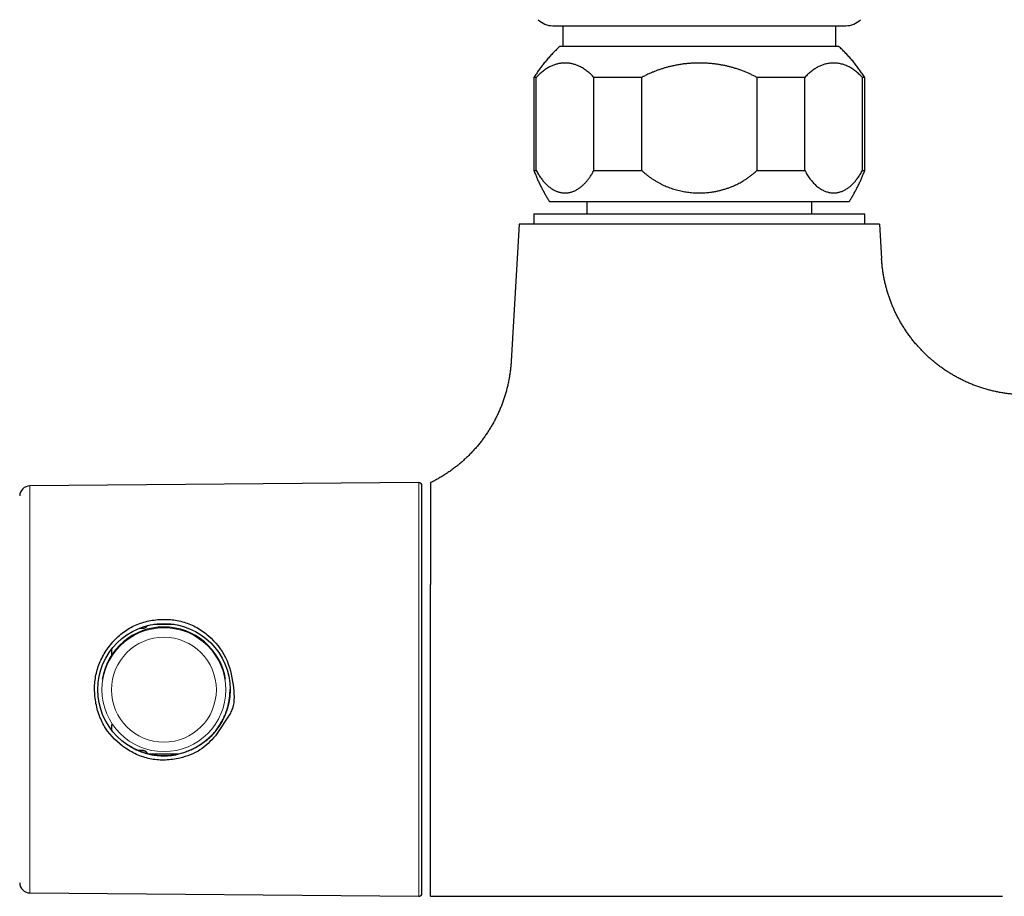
# Model space of a CAD drawing. Header units: millimetres. Extents: x 8 to 945, y 12 to 444.
# Tile 7 of 40: x 344 to 439, y 138 to 223. Entities that reach past the tile are written whole.
import ezdxf

# ---------------------------------------------------------------- set-up
doc = ezdxf.new("R2010")
doc.units = ezdxf.units.MM

msp = doc.modelspace()

# ---------------------------------------------------------------- linework, layer by layer
at = {"color": 7, "linetype": 'Continuous', "lineweight": 30}
for p, q in [((396.324, 222.13), (396.324, 220.13)), ((422.765, 220.13), (422.765, 222.13)), ((423.045, 220.13), (396.045, 220.13)), ((393.545, 217.13), (393.545, 208.13)), ((393.771, 217.13), (393.545, 217.13)), ((393.771, 208.13), (393.771, 217.13)), ((403.977, 217.13), (399.338, 217.13)), ((399.338, 208.13), (399.338, 217.13)), ((403.977, 208.13), (403.977, 217.13)), ((419.751, 217.13), (415.113, 217.13)), ((415.113, 217.13), (415.113, 208.13)), ((419.751, 208.13), (419.751, 217.13)), ((425.545, 217.13), (425.319, 217.13)), ((425.319, 208.13), (425.319, 217.13)), ((425.545, 208.13), (425.545, 217.13)), ((393.545, 208.13), (393.771, 208.13)), ((399.338, 208.13), (403.977, 208.13)), ((415.113, 208.13), (419.751, 208.13)), ((425.319, 208.13), (425.545, 208.13)), ((395.045, 205.13), (424.045, 205.13)), ((398.645, 205.13), (398.645, 203.93)), ((420.445, 203.93), (420.445, 205.13)), ((393.545, 203.93), (393.545, 202.93)), ((393.545, 203.93), (425.545, 203.93)), ((425.545, 202.93), (425.545, 203.93)), ((392.103, 202.93), (391.34, 189.686)), ((409.545, 202.93), (392.103, 202.93)), ((426.987, 202.93), (409.545, 202.93)), ((426.987, 202.93), (427.178, 199.625)), ((382.403, 177.944), (344.776, 177.615)), ((383.545, 137.93), (383.545, 168.078)), ((356.751, 164.23), (358.727, 164.23)), ((355.341, 163.841), (355.715, 163.85)), ((364.183, 155.645), (362.72, 153.429)), ((383.545, 139.43), (383.545, 156.085)), ((355.715, 152.01), (355.236, 152.021)), ((355.715, 152.004), (355.251, 152.014)), ((359.144, 151.667), (356.332, 151.667)), ((358.66, 151.577), (358.556, 151.563)), ((344.776, 138.244), (382.403, 137.916)), ((383.545, 137.93), (438.887, 137.93))]:
    msp.add_line(p, q, dxfattribs=at)
at = {"color": 252, "linetype": 'Continuous', "lineweight": 0}
for p, q in [((427.18, 199.598), (427.178, 199.625)), ((344.776, 177.615), (344.776, 138.244)), ((382.403, 177.944), (382.403, 157.906)), ((382.403, 157.906), (382.403, 137.916))]:
    msp.add_line(p, q, dxfattribs=at)
at = {"color": 7, "linetype": 'Continuous', "lineweight": 30}
msp.add_circle((357.74, 157.908), 6.4, dxfattribs=at)
at = {"color": 252, "linetype": 'Continuous', "lineweight": 0}
for centre, radius in [((357.739, 157.9), 5.99), ((357.739, 157.899), 5.075)]:
    msp.add_circle(centre, radius, dxfattribs=at)
at = {"color": 7, "linetype": 'Continuous', "lineweight": 30}
for centre, radius, start, end in [((395.373, 224.13), 2, 225, 270), ((423.717, 224.13), 2, 270, 315), ((344.785, 176.615), 1, 90.5, 178.21238), ((382.405, 177.644), 0.3, 0, 90.48546), ((357.739, 157.909), 6.056, 9.5045, 170.4955), ((344.785, 139.244), 1, 181.78762, 269.5), ((382.405, 138.216), 0.3, 269.51454, 0)]:
    msp.add_arc(centre, radius, start, end, dxfattribs=at)
at = {"color": 252, "linetype": 'Continuous', "lineweight": 0}
msp.add_arc((353.16, 163.901), 2.556, 358.83687, 1.72098, dxfattribs=at)
at = {"color": 7, "linetype": 'Continuous', "lineweight": 30}
for points, knots in [([(395.374, 222.13), (395.374, 222.13), (395.372, 222.13), (395.379, 222.13), (395.392, 222.13), (395.411, 222.13), (395.437, 222.13), (395.469, 222.13), (395.507, 222.13), (395.552, 222.13), (395.603, 222.13), (395.667, 222.13), (395.747, 222.13), (395.845, 222.13), (395.954, 222.13), (396.073, 222.13), (396.204, 222.13), (396.346, 222.13), (396.499, 222.13), (396.663, 222.13), (396.838, 222.13), (397.023, 222.13), (397.218, 222.13), (397.424, 222.13), (397.64, 222.13), (397.872, 222.13), (398.12, 222.13), (398.386, 222.13), (398.663, 222.13), (398.929, 222.13), (399.183, 222.13), (399.423, 222.13), (399.665, 222.13), (399.927, 222.13), (400.207, 222.13), (400.51, 222.13), (400.821, 222.13), (401.138, 222.13), (401.462, 222.13), (401.684, 222.13), (401.794, 222.13)], [0, 0, 0, 0, 0.004165, 0.031541, 0.05308, 0.074597, 0.096101, 0.117602, 0.139111, 0.160636, 0.182189, 0.203778, 0.232539, 0.261245, 0.289918, 0.318583, 0.347262, 0.37598, 0.404759, 0.433713, 0.462611, 0.491477, 0.520333, 0.549204, 0.578114, 0.607086, 0.638441, 0.669733, 0.700993, 0.732251, 0.756829, 0.78144, 0.806097, 0.829974, 0.858322, 0.886636, 0.914938, 0.943251, 0.971598, 1, 1, 1, 1]), ([(401.794, 222.13), (401.909, 222.13), (402.137, 222.13), (402.487, 222.13), (402.842, 222.13), (403.158, 222.13), (403.433, 222.13), (403.664, 222.13), (403.899, 222.13), (404.141, 222.13), (404.41, 222.13), (404.705, 222.13), (405.025, 222.13), (405.347, 222.13), (405.619, 222.13), (405.842, 222.13), (406.013, 222.13), (406.186, 222.13), (406.358, 222.13), (406.532, 222.13), (406.779, 222.13), (407.1, 222.13), (407.496, 222.13), (407.893, 222.13), (408.242, 222.13), (408.542, 222.13), (408.793, 222.13), (409.045, 222.13), (409.298, 222.13), (409.605, 222.13), (409.968, 222.13), (410.386, 222.13), (410.802, 222.13), (411.217, 222.13), (411.631, 222.13), (412.043, 222.13), (412.437, 222.13), (412.812, 222.13), (413.166, 222.13), (413.518, 222.13), (413.867, 222.13), (414.214, 222.13), (414.557, 222.13), (414.898, 222.13), (415.246, 222.13), (415.6, 222.13), (415.96, 222.13), (416.315, 222.13), (416.609, 222.13), (416.844, 222.13), (417.023, 222.13), (417.2, 222.13), (417.376, 222.13), (417.551, 222.13), (417.784, 222.13), (418.073, 222.13), (418.414, 222.13), (418.745, 222.13), (419.029, 222.13), (419.266, 222.13), (419.462, 222.13), (419.653, 222.13), (419.837, 222.13), (420.042, 222.13), (420.267, 222.13), (420.512, 222.13), (420.749, 222.13), (420.977, 222.13), (421.198, 222.13), (421.416, 222.13), (421.629, 222.13), (421.836, 222.13), (422.033, 222.13), (422.197, 222.13), (422.332, 222.13), (422.44, 222.13), (422.544, 222.13), (422.646, 222.13), (422.755, 222.13), (422.866, 222.13), (422.978, 222.13), (423.082, 222.13), (423.163, 222.13), (423.225, 222.13), (423.27, 222.13), (423.313, 222.13), (423.354, 222.13), (423.393, 222.13), (423.445, 222.13), (423.506, 222.13), (423.57, 222.13), (423.622, 222.13), (423.658, 222.13), (423.682, 222.13), (423.697, 222.13), (423.708, 222.13), (423.715, 222.13), (423.716, 222.13), (423.716, 222.13)], [0, 0, 0, 0, 0.013367, 0.026712, 0.040044, 0.053374, 0.061758, 0.070149, 0.078549, 0.087069, 0.095978, 0.107097, 0.118205, 0.129306, 0.140408, 0.146226, 0.152046, 0.15787, 0.163699, 0.169534, 0.175375, 0.188559, 0.201718, 0.214862, 0.228001, 0.236262, 0.244529, 0.252803, 0.261087, 0.269383, 0.283125, 0.296838, 0.310534, 0.324226, 0.337925, 0.351644, 0.365393, 0.377419, 0.389422, 0.401409, 0.41339, 0.425372, 0.437363, 0.449371, 0.461404, 0.474589, 0.487748, 0.500892, 0.514031, 0.520915, 0.527802, 0.534694, 0.541592, 0.548498, 0.555413, 0.569585, 0.583729, 0.597859, 0.611989, 0.620876, 0.629771, 0.638678, 0.647487, 0.655888, 0.668373, 0.680846, 0.693314, 0.705788, 0.718275, 0.730787, 0.744152, 0.757494, 0.770826, 0.784157, 0.792541, 0.800933, 0.809334, 0.817856, 0.826764, 0.837884, 0.848991, 0.860093, 0.871194, 0.877012, 0.882833, 0.888657, 0.894486, 0.90032, 0.906161, 0.919346, 0.932505, 0.945649, 0.958788, 0.967049, 0.975315, 0.983589, 0.991873, 1, 1, 1, 1]), ([(396.045, 220.13), (395.938, 220.03), (395.725, 219.829), (395.417, 219.517), (395.117, 219.197), (394.827, 218.868), (394.548, 218.533), (394.281, 218.192), (394.025, 217.845), (393.778, 217.492), (393.623, 217.25), (393.545, 217.13)], [0, 0, 0, 0, 0.112, 0.223999, 0.335999, 0.448, 0.56, 0.67, 0.78, 0.89, 1, 1, 1, 1]), ([(425.545, 217.13), (425.466, 217.253), (425.307, 217.498), (425.056, 217.858), (424.795, 218.211), (424.524, 218.555), (424.244, 218.89), (423.957, 219.215), (423.662, 219.529), (423.359, 219.835), (423.15, 220.031), (423.045, 220.13)], [0, 0, 0, 0, 0.112, 0.223999, 0.335999, 0.448, 0.56, 0.67, 0.78, 0.89, 1, 1, 1, 1]), ([(399.338, 217.13), (399.294, 217.178), (399.205, 217.274), (399.069, 217.408), (398.921, 217.545), (398.76, 217.681), (398.587, 217.815), (398.412, 217.937), (398.235, 218.047), (398.065, 218.141), (397.903, 218.221), (397.75, 218.288), (397.596, 218.346), (397.442, 218.396), (397.287, 218.438), (397.132, 218.472), (396.976, 218.498), (396.82, 218.515), (396.662, 218.525), (396.504, 218.527), (396.344, 218.52), (396.184, 218.505), (396.024, 218.481), (395.865, 218.448), (395.703, 218.407), (395.54, 218.355), (395.375, 218.294), (395.211, 218.224), (395.048, 218.144), (394.886, 218.054), (394.723, 217.954), (394.561, 217.843), (394.4, 217.721), (394.239, 217.589), (394.081, 217.447), (393.924, 217.295), (393.822, 217.185), (393.771, 217.13)], [0, 0, 0, 0, 0.026182, 0.052369, 0.078552, 0.110506, 0.142487, 0.174477, 0.206459, 0.238415, 0.265513, 0.292615, 0.319713, 0.346553, 0.373397, 0.400237, 0.427241, 0.45425, 0.481254, 0.50877, 0.536291, 0.563806, 0.591497, 0.619193, 0.646884, 0.675726, 0.704574, 0.733416, 0.762472, 0.791534, 0.82059, 0.850357, 0.880131, 0.909898, 0.939929, 0.969969, 1, 1, 1, 1]), ([(415.113, 217.13), (415.015, 217.182), (414.819, 217.288), (414.519, 217.434), (414.215, 217.572), (413.895, 217.706), (413.558, 217.834), (413.205, 217.955), (412.867, 218.058), (412.546, 218.146), (412.241, 218.221), (411.934, 218.288), (411.614, 218.349), (411.279, 218.402), (410.917, 218.45), (410.54, 218.487), (410.147, 218.513), (409.753, 218.526), (409.357, 218.526), (408.959, 218.514), (408.575, 218.489), (408.204, 218.453), (407.834, 218.406), (407.454, 218.345), (407.094, 218.276), (406.767, 218.202), (406.471, 218.127), (406.177, 218.044), (405.882, 217.953), (405.587, 217.853), (405.292, 217.743), (404.98, 217.618), (404.653, 217.473), (404.311, 217.309), (404.089, 217.189), (403.977, 217.13)], [0, 0, 0, 0, 0.028754, 0.057523, 0.086291, 0.115046, 0.147218, 0.179399, 0.211572, 0.238603, 0.265643, 0.292684, 0.319715, 0.350009, 0.380303, 0.414186, 0.448078, 0.481961, 0.516229, 0.550506, 0.584773, 0.615828, 0.646883, 0.681113, 0.715344, 0.741652, 0.76797, 0.794287, 0.820595, 0.847715, 0.87484, 0.901959, 0.934637, 0.967323, 1, 1, 1, 1]), ([(425.319, 217.13), (425.266, 217.187), (425.158, 217.303), (424.993, 217.462), (424.826, 217.61), (424.657, 217.748), (424.483, 217.875), (424.307, 217.992), (424.126, 218.099), (423.944, 218.193), (423.761, 218.276), (423.576, 218.347), (423.391, 218.406), (423.205, 218.453), (423.018, 218.489), (422.831, 218.513), (422.643, 218.526), (422.452, 218.527), (422.26, 218.515), (422.068, 218.492), (421.877, 218.456), (421.694, 218.41), (421.52, 218.355), (421.355, 218.294), (421.191, 218.223), (421.028, 218.143), (420.866, 218.053), (420.704, 217.953), (420.541, 217.842), (420.379, 217.72), (420.218, 217.588), (420.06, 217.445), (419.904, 217.294), (419.802, 217.184), (419.751, 217.13)], [0, 0, 0, 0, 0.031512, 0.063051, 0.0946, 0.12614, 0.157655, 0.190049, 0.222468, 0.254897, 0.287318, 0.319713, 0.352005, 0.384321, 0.416645, 0.448961, 0.481254, 0.514363, 0.547497, 0.580639, 0.613773, 0.646882, 0.675814, 0.70477, 0.733737, 0.762704, 0.791658, 0.820589, 0.850467, 0.880376, 0.910298, 0.940219, 0.970124, 1, 1, 1, 1]), ([(393.545, 208.13), (393.589, 208.012), (393.677, 207.777), (393.821, 207.429), (393.972, 207.084), (394.132, 206.744), (394.3, 206.409), (394.475, 206.081), (394.657, 205.759), (394.846, 205.441), (394.979, 205.234), (395.045, 205.13)], [0, 0, 0, 0, 0.112, 0.224, 0.336, 0.448, 0.56, 0.67, 0.78, 0.89, 1, 1, 1, 1]), ([(393.771, 208.13), (393.805, 208.065), (393.875, 207.937), (393.983, 207.753), (394.1, 207.57), (394.226, 207.388), (394.354, 207.218), (394.478, 207.067), (394.598, 206.933), (394.72, 206.807), (394.852, 206.682), (394.993, 206.561), (395.138, 206.449), (395.281, 206.352), (395.42, 206.269), (395.558, 206.196), (395.695, 206.134), (395.831, 206.082), (395.967, 206.038), (396.109, 206.003), (396.255, 205.977), (396.407, 205.961), (396.547, 205.956), (396.674, 205.96), (396.79, 205.97), (396.905, 205.986), (397.021, 206.008), (397.137, 206.038), (397.254, 206.073), (397.369, 206.116), (397.496, 206.17), (397.635, 206.238), (397.783, 206.324), (397.918, 206.413), (398.04, 206.502), (398.149, 206.589), (398.258, 206.683), (398.366, 206.784), (398.472, 206.892), (398.578, 207.007), (398.681, 207.128), (398.783, 207.255), (398.881, 207.386), (398.977, 207.523), (399.07, 207.665), (399.162, 207.814), (399.252, 207.968), (399.31, 208.076), (399.338, 208.13)], [0, 0, 0, 0, 0.023188, 0.046385, 0.069574, 0.095996, 0.122418, 0.144841, 0.167277, 0.189714, 0.212137, 0.238542, 0.264946, 0.288649, 0.312359, 0.336062, 0.358607, 0.381165, 0.403724, 0.426269, 0.451081, 0.475901, 0.500712, 0.51955, 0.538391, 0.557228, 0.576372, 0.59552, 0.614663, 0.633909, 0.653155, 0.678405, 0.703664, 0.728913, 0.748107, 0.767305, 0.786498, 0.806041, 0.825588, 0.845131, 0.864794, 0.884456, 0.903609, 0.922761, 0.942029, 0.961297, 0.980649, 1, 1, 1, 1]), ([(403.977, 208.13), (404.049, 208.063), (404.192, 207.93), (404.417, 207.741), (404.642, 207.565), (404.868, 207.403), (405.093, 207.252), (405.331, 207.103), (405.584, 206.959), (405.851, 206.819), (406.106, 206.697), (406.347, 206.593), (406.581, 206.499), (406.827, 206.409), (407.085, 206.325), (407.347, 206.249), (407.612, 206.181), (407.881, 206.123), (408.142, 206.074), (408.397, 206.035), (408.665, 206.002), (408.957, 205.976), (409.27, 205.96), (409.566, 205.956), (409.844, 205.961), (410.104, 205.975), (410.355, 205.995), (410.596, 206.022), (410.828, 206.055), (411.04, 206.091), (411.232, 206.128), (411.451, 206.176), (411.715, 206.241), (412.022, 206.33), (412.308, 206.425), (412.574, 206.524), (412.819, 206.624), (413.053, 206.729), (413.276, 206.838), (413.487, 206.949), (413.678, 207.057), (413.85, 207.16), (414.043, 207.282), (414.271, 207.436), (414.532, 207.629), (414.757, 207.811), (414.95, 207.978), (415.059, 208.079), (415.113, 208.13)], [0, 0, 0, 0, 0.023963, 0.047935, 0.071898, 0.093993, 0.116095, 0.13819, 0.162836, 0.187491, 0.212137, 0.231959, 0.25178, 0.273954, 0.296135, 0.31831, 0.340742, 0.36318, 0.385612, 0.405942, 0.426272, 0.451911, 0.477558, 0.503197, 0.524437, 0.545683, 0.566924, 0.586049, 0.605178, 0.624304, 0.638731, 0.653158, 0.679255, 0.705361, 0.731458, 0.753106, 0.77476, 0.796409, 0.815932, 0.835459, 0.854981, 0.86972, 0.884459, 0.910883, 0.937318, 0.963742, 0.981871, 1, 1, 1, 1]), ([(419.751, 208.13), (419.791, 208.057), (419.869, 207.912), (419.992, 207.708), (420.119, 207.513), (420.251, 207.327), (420.389, 207.151), (420.531, 206.985), (420.676, 206.831), (420.824, 206.689), (420.973, 206.561), (421.125, 206.445), (421.278, 206.342), (421.434, 206.249), (421.594, 206.169), (421.756, 206.101), (421.92, 206.046), (422.087, 206.003), (422.255, 205.974), (422.426, 205.958), (422.598, 205.956), (422.759, 205.967), (422.909, 205.989), (423.049, 206.019), (423.189, 206.058), (423.327, 206.107), (423.465, 206.164), (423.601, 206.231), (423.735, 206.307), (423.868, 206.391), (423.999, 206.485), (424.13, 206.589), (424.261, 206.702), (424.39, 206.827), (424.518, 206.961), (424.642, 207.103), (424.764, 207.254), (424.882, 207.413), (424.996, 207.58), (425.107, 207.755), (425.216, 207.937), (425.285, 208.066), (425.319, 208.13)], [0, 0, 0, 0, 0.026131, 0.052285, 0.078439, 0.104571, 0.131451, 0.158353, 0.185257, 0.212137, 0.238551, 0.264985, 0.29142, 0.317834, 0.344932, 0.372052, 0.399171, 0.42627, 0.454228, 0.482209, 0.51019, 0.538148, 0.561136, 0.584144, 0.607159, 0.630166, 0.653155, 0.675917, 0.698699, 0.721488, 0.744269, 0.767031, 0.790501, 0.813995, 0.837495, 0.860988, 0.884457, 0.90755, 0.930668, 0.953792, 0.976908, 1, 1, 1, 1]), ([(424.045, 205.13), (424.112, 205.235), (424.248, 205.447), (424.44, 205.771), (424.625, 206.099), (424.801, 206.431), (424.968, 206.766), (425.126, 207.103), (425.275, 207.442), (425.415, 207.783), (425.502, 208.014), (425.545, 208.13)], [0, 0, 0, 0, 0.112, 0.224, 0.336, 0.448, 0.56, 0.67, 0.78, 0.89, 1, 1, 1, 1]), ([(441.154, 186.43), (441.009, 186.431), (440.719, 186.434), (440.286, 186.454), (439.856, 186.487), (439.43, 186.533), (439.01, 186.591), (438.596, 186.661), (438.19, 186.743), (437.787, 186.836), (437.386, 186.941), (436.987, 187.059), (436.59, 187.189), (436.199, 187.331), (435.813, 187.483), (435.433, 187.647), (435.058, 187.822), (434.69, 188.007), (434.328, 188.203), (433.972, 188.409), (433.623, 188.625), (433.28, 188.85), (432.945, 189.086), (432.617, 189.331), (432.306, 189.578), (432.01, 189.827), (431.729, 190.075), (431.456, 190.331), (431.189, 190.595), (430.929, 190.865), (430.669, 191.15), (430.409, 191.452), (430.151, 191.77), (429.902, 192.095), (429.662, 192.429), (429.432, 192.769), (429.212, 193.116), (429.007, 193.461), (428.818, 193.802), (428.643, 194.138), (428.477, 194.48), (428.32, 194.826), (428.172, 195.178), (428.033, 195.535), (427.904, 195.896), (427.784, 196.263), (427.675, 196.633), (427.575, 197.008), (427.485, 197.387), (427.408, 197.763), (427.341, 198.135), (427.285, 198.503), (427.239, 198.874), (427.203, 199.24), (427.187, 199.482), (427.18, 199.598)], [0, 0, 0, 0, 0.020619, 0.041106, 0.061471, 0.081723, 0.10187, 0.121562, 0.141169, 0.160696, 0.18015, 0.199932, 0.219651, 0.239313, 0.258923, 0.278485, 0.298006, 0.31749, 0.336941, 0.356362, 0.375759, 0.395135, 0.414493, 0.433837, 0.453169, 0.470884, 0.488595, 0.506305, 0.524015, 0.541728, 0.559447, 0.578786, 0.598137, 0.617505, 0.636893, 0.656304, 0.675742, 0.695212, 0.71309, 0.731001, 0.74895, 0.766939, 0.784973, 0.803056, 0.821193, 0.839388, 0.857647, 0.875974, 0.894375, 0.912857, 0.930362, 0.947948, 0.965623, 0.98339, 1, 1, 1, 1]), ([(391.34, 189.686), (391.331, 189.542), (391.311, 189.255), (391.266, 188.824), (391.208, 188.395), (391.136, 187.969), (391.052, 187.544), (390.956, 187.131), (390.85, 186.728), (390.735, 186.337), (390.608, 185.949), (390.47, 185.565), (390.321, 185.185), (390.161, 184.81), (389.99, 184.439), (389.808, 184.074), (389.616, 183.714), (389.414, 183.362), (389.204, 183.018), (388.985, 182.682), (388.757, 182.353), (388.518, 182.028), (388.268, 181.709), (388.008, 181.395), (387.738, 181.088), (387.46, 180.79), (387.175, 180.502), (386.883, 180.223), (386.585, 179.955), (386.28, 179.695), (385.965, 179.443), (385.641, 179.198), (385.308, 178.961), (384.968, 178.734), (384.621, 178.517), (384.269, 178.31), (383.91, 178.113), (383.667, 177.991), (383.545, 177.93)], [0, 0, 0, 0, 0.029269, 0.058538, 0.087808, 0.117077, 0.146346, 0.175615, 0.203212, 0.230809, 0.258406, 0.286003, 0.313599, 0.341196, 0.368793, 0.39639, 0.423987, 0.451583, 0.478688, 0.505792, 0.532896, 0.56, 0.587596, 0.615193, 0.64279, 0.670387, 0.697984, 0.725088, 0.752192, 0.779296, 0.8064, 0.834057, 0.861714, 0.889371, 0.917029, 0.944686, 0.972343, 1, 1, 1, 1]), ([(382.705, 157.906), (382.705, 158.057), (382.705, 158.359), (382.705, 158.812), (382.705, 159.263), (382.705, 159.714), (382.705, 160.112), (382.705, 160.457), (382.705, 160.751), (382.705, 161.044), (382.705, 161.339), (382.705, 161.64), (382.705, 161.996), (382.705, 162.406), (382.705, 162.863), (382.705, 163.317), (382.705, 163.685), (382.705, 163.969), (382.705, 164.17), (382.705, 164.37), (382.705, 164.57), (382.705, 164.769), (382.705, 164.967), (382.705, 165.238), (382.705, 165.579), (382.705, 165.989), (382.705, 166.393), (382.705, 166.794), (382.705, 167.144), (382.705, 167.445), (382.705, 167.7), (382.705, 167.953), (382.705, 168.203), (382.705, 168.452), (382.705, 168.744), (382.705, 169.078), (382.705, 169.451), (382.705, 169.818), (382.705, 170.178), (382.705, 170.529), (382.705, 170.871), (382.705, 171.206), (382.705, 171.533), (382.705, 171.856), (382.705, 172.174), (382.705, 172.485), (382.705, 172.789), (382.705, 173.084), (382.705, 173.338), (382.705, 173.553), (382.705, 173.733), (382.705, 173.91), (382.705, 174.083), (382.705, 174.252), (382.705, 174.445), (382.705, 174.66), (382.705, 174.892), (382.705, 175.115), (382.705, 175.329), (382.705, 175.504), (382.705, 175.644), (382.705, 175.752), (382.705, 175.858), (382.705, 175.96), (382.705, 176.06), (382.705, 176.157), (382.705, 176.28), (382.705, 176.425), (382.705, 176.586), (382.705, 176.735), (382.705, 176.874), (382.705, 176.992), (382.705, 177.092), (382.705, 177.177), (382.705, 177.255), (382.705, 177.324), (382.705, 177.392), (382.705, 177.455), (382.705, 177.513), (382.705, 177.56), (382.705, 177.597), (382.705, 177.624), (382.705, 177.639), (382.705, 177.645), (382.705, 177.644), (382.705, 177.643)], [0, 0, 0, 0, 0.014626, 0.02923, 0.043819, 0.058401, 0.072984, 0.082536, 0.092094, 0.10166, 0.111236, 0.121087, 0.131238, 0.146443, 0.161631, 0.17681, 0.19199, 0.198808, 0.205629, 0.212453, 0.219281, 0.226114, 0.232953, 0.239799, 0.254226, 0.268629, 0.283014, 0.297389, 0.311762, 0.321175, 0.330592, 0.340015, 0.349446, 0.358888, 0.368343, 0.383079, 0.397788, 0.412479, 0.42716, 0.441837, 0.456258, 0.470691, 0.485143, 0.499623, 0.514359, 0.529069, 0.54376, 0.55844, 0.573118, 0.582731, 0.592348, 0.601972, 0.611604, 0.621248, 0.630905, 0.645332, 0.659734, 0.67412, 0.688495, 0.702867, 0.710935, 0.719006, 0.727081, 0.735162, 0.743249, 0.751344, 0.759448, 0.774955, 0.790436, 0.805899, 0.821355, 0.836811, 0.848962, 0.861125, 0.873302, 0.885346, 0.896835, 0.91147, 0.926091, 0.940705, 0.955319, 0.969943, 0.984582, 0.999246, 1, 1, 1, 1]), ([(383.545, 177.93), (383.545, 177.929), (383.545, 177.927), (383.545, 177.911), (383.545, 177.887), (383.545, 177.852), (383.545, 177.807), (383.545, 177.752), (383.545, 177.687), (383.545, 177.611), (383.545, 177.524), (383.545, 177.427), (383.545, 177.32), (383.545, 177.201), (383.545, 177.072), (383.545, 176.932), (383.545, 176.782), (383.545, 176.627), (383.545, 176.469), (383.545, 176.309), (383.545, 176.141), (383.545, 175.953), (383.545, 175.742), (383.545, 175.508), (383.545, 175.261), (383.545, 175.004), (383.545, 174.735), (383.545, 174.453), (383.545, 174.159), (383.545, 173.854), (383.545, 173.539), (383.545, 173.216), (383.545, 172.887), (383.545, 172.551), (383.545, 172.207), (383.545, 171.854), (383.545, 171.51), (383.545, 171.179), (383.545, 170.86), (383.545, 170.535), (383.545, 170.181), (383.545, 169.795), (383.545, 169.377), (383.545, 168.952), (383.545, 168.519), (383.545, 168.225), (383.545, 168.078)], [0, 0, 0, 0, 0.021429, 0.042857, 0.06439, 0.085928, 0.107467, 0.129, 0.150893, 0.172792, 0.194691, 0.216585, 0.238849, 0.261119, 0.28339, 0.305654, 0.328042, 0.35043, 0.370435, 0.390445, 0.410455, 0.430461, 0.454709, 0.478969, 0.503232, 0.527492, 0.55174, 0.576413, 0.601098, 0.625786, 0.650471, 0.675144, 0.699116, 0.723099, 0.747086, 0.77107, 0.795042, 0.81534, 0.835642, 0.855944, 0.876242, 0.900986, 0.925741, 0.950501, 0.975257, 1, 1, 1, 1]), ([(362.72, 153.429), (362.254, 152.936), (361.305, 151.932), (359.517, 151.283), (357.907, 151.049), (356.529, 151.143), (355.211, 151.537), (353.607, 152.426), (352.263, 153.736), (351.444, 155.384), (351.095, 156.736), (350.986, 158.134), (351.155, 159.51), (351.608, 160.809), (352.336, 162.003), (353.262, 163.052), (354.368, 163.878), (355.612, 164.43), (356.965, 164.703), (358.35, 164.732), (359.704, 164.482), (360.966, 163.939), (362.431, 162.89), (363.905, 161.075), (364.468, 158.549), (364.614, 156.633), (364.247, 155.792), (364.183, 155.645)], [0, 0, 0, 0, 0.051217, 0.10421, 0.139445, 0.173017, 0.206646, 0.242038, 0.311351, 0.345171, 0.380232, 0.415705, 0.449615, 0.483385, 0.518452, 0.554962, 0.58916, 0.622575, 0.656842, 0.692011, 0.725661, 0.759449, 0.795017, 0.86246, 0.931157, 0.98799, 1, 1, 1, 1]), ([(355.715, 163.85), (355.733, 163.851), (355.767, 163.852), (355.814, 163.861), (355.852, 163.871), (355.884, 163.882), (355.909, 163.893), (355.937, 163.906), (355.973, 163.926), (356.018, 163.958), (356.063, 163.997), (356.102, 164.042), (356.128, 164.078), (356.139, 164.099), (356.142, 164.105)], [0, 0, 0, 0, 0.103057, 0.192068, 0.267892, 0.331023, 0.381738, 0.422997, 0.513354, 0.617674, 0.736187, 0.85659, 0.961104, 1, 1, 1, 1]), ([(352.705, 161.275), (352.705, 161.346), (352.705, 161.495), (352.705, 161.689), (352.705, 161.81), (352.705, 161.858)], [0, 0, 0, 0, 0.356318, 0.741972, 1, 1, 1, 1]), ([(363.895, 156.16), (363.911, 156.218), (363.943, 156.334), (363.986, 156.513), (364.024, 156.693), (364.056, 156.878), (364.084, 157.066), (364.107, 157.257), (364.124, 157.45), (364.134, 157.642), (364.139, 157.795), (364.138, 157.883), (364.138, 157.908)], [0, 0, 0, 0, 0.104846, 0.209691, 0.315207, 0.420721, 0.52846, 0.636198, 0.744757, 0.853315, 0.958182, 1, 1, 1, 1]), ([(382.705, 138.216), (382.705, 138.217), (382.705, 138.218), (382.705, 138.234), (382.705, 138.259), (382.705, 138.295), (382.705, 138.335), (382.705, 138.377), (382.705, 138.418), (382.705, 138.462), (382.705, 138.512), (382.705, 138.567), (382.705, 138.638), (382.705, 138.728), (382.705, 138.841), (382.705, 138.964), (382.705, 139.073), (382.705, 139.163), (382.705, 139.229), (382.705, 139.297), (382.705, 139.367), (382.705, 139.439), (382.705, 139.514), (382.705, 139.619), (382.705, 139.758), (382.705, 139.936), (382.705, 140.123), (382.705, 140.319), (382.705, 140.5), (382.705, 140.663), (382.705, 140.806), (382.705, 140.953), (382.705, 141.103), (382.705, 141.258), (382.705, 141.445), (382.705, 141.669), (382.705, 141.931), (382.705, 142.201), (382.705, 142.479), (382.705, 142.765), (382.705, 143.056), (382.705, 143.353), (382.705, 143.659), (382.705, 143.974), (382.705, 144.298), (382.705, 144.631), (382.705, 144.971), (382.705, 145.317), (382.705, 145.629), (382.705, 145.905), (382.705, 146.143), (382.705, 146.384), (382.705, 146.627), (382.705, 146.873), (382.705, 147.163), (382.705, 147.498), (382.705, 147.879), (382.705, 148.266), (382.705, 148.656), (382.705, 148.994), (382.705, 149.276), (382.705, 149.502), (382.705, 149.729), (382.705, 149.957), (382.705, 150.187), (382.705, 150.418), (382.705, 150.722), (382.705, 151.099), (382.705, 151.551), (382.705, 152.007), (382.705, 152.465), (382.705, 152.894), (382.705, 153.293), (382.705, 153.66), (382.705, 154.028), (382.705, 154.39), (382.705, 154.803), (382.705, 155.269), (382.705, 155.794), (382.705, 156.32), (382.705, 156.848), (382.705, 157.377), (382.705, 157.73), (382.705, 157.906)], [0, 0, 0, 0, 0.013892, 0.028516, 0.043126, 0.05773, 0.072335, 0.081902, 0.091476, 0.101057, 0.110649, 0.120515, 0.130681, 0.145909, 0.16112, 0.176323, 0.191526, 0.198354, 0.205185, 0.212019, 0.218858, 0.225701, 0.23255, 0.239406, 0.253855, 0.26828, 0.282686, 0.297083, 0.311478, 0.320905, 0.330336, 0.339774, 0.349219, 0.358676, 0.368144, 0.382902, 0.397634, 0.412348, 0.42705, 0.44175, 0.456192, 0.470647, 0.485121, 0.499623, 0.514381, 0.529113, 0.543827, 0.558529, 0.573229, 0.582856, 0.592488, 0.602126, 0.611773, 0.621431, 0.631103, 0.645552, 0.659976, 0.674383, 0.68878, 0.703174, 0.711254, 0.719337, 0.727425, 0.735517, 0.743617, 0.751724, 0.759841, 0.775371, 0.790875, 0.806362, 0.82184, 0.83732, 0.84949, 0.861671, 0.873867, 0.885929, 0.897437, 0.914537, 0.931618, 0.948692, 0.965773, 0.982871, 1, 1, 1, 1]), ([(361.798, 152.961), (361.855, 153.009), (361.97, 153.106), (362.136, 153.258), (362.298, 153.415), (362.454, 153.579), (362.604, 153.749), (362.75, 153.926), (362.889, 154.107), (363.027, 154.301), (363.162, 154.507), (363.294, 154.727), (363.417, 154.952), (363.531, 155.183), (363.637, 155.42), (363.734, 155.662), (363.821, 155.909), (363.871, 156.076), (363.895, 156.16)], [0, 0, 0, 0, 0.057327, 0.114654, 0.172263, 0.229873, 0.28835, 0.346827, 0.405595, 0.464363, 0.530228, 0.596346, 0.662464, 0.728835, 0.796361, 0.863992, 0.931943, 1, 1, 1, 1]), ([(352.705, 153.959), (352.705, 154.024), (352.705, 154.163), (352.705, 154.359), (352.705, 154.492), (352.705, 154.546)], [0, 0, 0, 0, 0.343544, 0.733757, 1, 1, 1, 1]), ([(354.39, 152.456), (354.463, 152.413), (354.609, 152.325), (354.835, 152.205), (355.065, 152.094), (355.302, 151.99), (355.546, 151.896), (355.796, 151.81), (356.05, 151.735), (356.31, 151.67), (356.576, 151.614), (356.757, 151.587), (356.848, 151.573)], [0, 0, 0, 0, 0.097566, 0.195213, 0.292857, 0.39042, 0.490747, 0.591168, 0.691585, 0.791909, 0.895846, 1, 1, 1, 1]), ([(361.798, 152.961), (361.73, 152.907), (361.596, 152.799), (361.385, 152.648), (361.168, 152.504), (360.943, 152.367), (360.71, 152.239), (360.471, 152.12), (360.225, 152.01), (359.983, 151.914), (359.746, 151.831), (359.515, 151.76), (359.28, 151.697), (359.042, 151.643), (358.8, 151.597), (358.637, 151.574), (358.556, 151.563)], [0, 0, 0, 0, 0.0729386, 0.1458772, 0.219287, 0.2926966, 0.3676173, 0.4425377, 0.517998, 0.5934578, 0.6607231, 0.7280137, 0.795278, 0.8635097, 0.9317692, 1, 1, 1, 1]), ([(356.165, 151.708), (356.16, 151.72), (356.147, 151.749), (356.121, 151.791), (356.086, 151.837), (356.045, 151.879), (355.997, 151.917), (355.947, 151.949), (355.895, 151.973), (355.841, 151.992), (355.78, 152.006), (355.738, 152.008), (355.715, 152.01)], [0, 0, 0, 0, 0.066478, 0.166473, 0.268196, 0.37169, 0.477095, 0.5885, 0.679963, 0.778574, 0.884923, 1, 1, 1, 1]), ([(356.163, 151.709), (356.161, 151.713), (356.152, 151.734), (356.13, 151.771), (356.098, 151.816), (356.062, 151.856), (356.024, 151.89), (355.985, 151.919), (355.951, 151.939), (355.921, 151.955), (355.892, 151.968), (355.857, 151.98), (355.816, 151.992), (355.768, 152.001), (355.734, 152.003), (355.715, 152.004)], [0, 0, 0, 0, 0.022004, 0.125063, 0.224783, 0.321059, 0.411936, 0.497434, 0.577911, 0.623739, 0.679058, 0.744, 0.818806, 0.9039, 1, 1, 1, 1]), ([(356.513, 151.629), (356.515, 151.629), (356.517, 151.628), (356.528, 151.626), (356.542, 151.623), (356.563, 151.62), (356.6, 151.613), (356.651, 151.604), (356.715, 151.593), (356.806, 151.579), (356.927, 151.562), (357.076, 151.545), (357.227, 151.531), (357.379, 151.52), (357.542, 151.513), (357.716, 151.51), (357.9, 151.512), (358.083, 151.519), (358.249, 151.531), (358.396, 151.544), (358.525, 151.559), (358.631, 151.573), (358.714, 151.585), (358.775, 151.595), (358.83, 151.604), (358.878, 151.613), (358.915, 151.62), (358.941, 151.624), (358.956, 151.627), (358.96, 151.628), (358.962, 151.629)], [0, 0, 0, 0, 0.010752, 0.018296, 0.025857, 0.039201, 0.052583, 0.07916, 0.105881, 0.132588, 0.190673, 0.248891, 0.307275, 0.365714, 0.423986, 0.494239, 0.56456, 0.634867, 0.705102, 0.755182, 0.805278, 0.855311, 0.880399, 0.905497, 0.930542, 0.949433, 0.968276, 0.984021, 0.992022, 1, 1, 1, 1]), ([(356.848, 151.573), (356.824, 151.576), (356.776, 151.583), (356.706, 151.594), (356.647, 151.604), (356.598, 151.613), (356.562, 151.62), (356.537, 151.624), (356.523, 151.627), (356.515, 151.629), (356.514, 151.629), (356.514, 151.629)], [0, 0, 0, 0, 0.176665, 0.353405, 0.529664, 0.642754, 0.755571, 0.848725, 0.895952, 0.943063, 1, 1, 1, 1]), ([(358.964, 151.629), (358.964, 151.629), (358.966, 151.629), (358.959, 151.628), (358.949, 151.626), (358.934, 151.623), (358.915, 151.619), (358.88, 151.613), (358.83, 151.604), (358.763, 151.593), (358.706, 151.584), (358.671, 151.579), (358.66, 151.577)], [0, 0, 0, 0, 0.019535, 0.091092, 0.143199, 0.195418, 0.272773, 0.35027, 0.534905, 0.720694, 0.906396, 1, 1, 1, 1])]:
    msp.add_open_spline(points, degree=3, knots=knots, dxfattribs=at)

doc.saveas('drawing.dxf')
